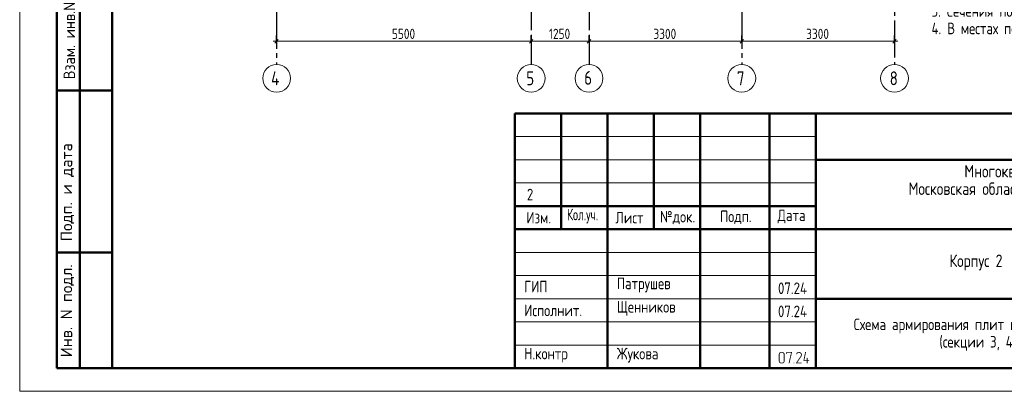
# Model space of a CAD drawing. Header units: millimetres. Extents: x 0 to 40165, y 0 to 42000.
# Tile 1 of 16: x 0 to 21273, y 0 to 8026. Entities that reach past the tile are written whole.
import ezdxf

# ---------------------------------------------------------------- set-up
doc = ezdxf.new("R2010")
doc.units = ezdxf.units.MM
doc.linetypes.add('______5', pattern=[1100, 800, -100, 100, -100])
for name, color, linetype, lineweight in [('Standard', 7, 'Continuous', 25), ('Обрамление проемов стержнями', 7, 'Continuous', 25), ('Оси', 40, '______5', 18)]:
    doc.layers.add(name, color=color, linetype=linetype, lineweight=lineweight)
doc.styles.add('GOST 2.304-81', font='txt')
doc.styles.add('ISOCPEUR', font='txt')

msp = doc.modelspace()

# ---------------------------------------------------------------- hatches: boundary and pattern name
at = {"layer": 'Standard', "linetype": 'Continuous', "lineweight": 25, "transparency": 33554687}
h = msp.add_hatch(color=7, dxfattribs=at)
h.paths.add_polyline_path([(16525, 655), (16525, 652), (16525, 649), (16525, 647), (16524, 644), (16524, 641), (16523, 639), (16522, 637), (16521, 634), (16520, 632), (16519, 630), (16518, 627), (16516, 625), (16515, 623), (16513, 621), (16512, 619), (16510, 617), (16508, 615), (16506, 613), (16504, 612), (16501, 610), (16499, 609), (16497, 607), (16495, 606), (16492, 605), (16490, 604), (16488, 603), (16485, 603), (16482, 602), (16480, 602), (16477, 601), (16475, 601), (16472, 601), (16454, 601), (16451, 601), (16449, 601), (16446, 602), (16444, 602), (16442, 603), (16439, 603), (16437, 604), (16435, 605), (16432, 606), (16430, 607), (16428, 609), (16426, 610), (16423, 611), (16421, 613), (16419, 615), (16417, 617), (16415, 619), (16413, 621), (16411, 623), (16410, 625), (16408, 627), (16407, 629), (16406, 632), (16405, 634), (16404, 636), (16403, 639), (16402, 641), (16402, 644), (16401, 646), (16401, 649), (16401, 652), (16401, 655), (16401, 797), (16401, 799), (16401, 802), (16401, 804), (16402, 807), (16402, 809), (16403, 812), (16404, 814), (16405, 817), (16406, 819), (16407, 821), (16408, 823), (16409, 826), (16411, 828), (16413, 830), (16414, 832), (16416, 834), (16418, 836), (16420, 838), (16422, 839), (16424, 841), (16427, 842), (16429, 844), (16431, 845), (16433, 846), (16436, 847), (16438, 848), (16441, 848), (16443, 849), (16446, 849), (16449, 850), (16451, 850), (16454, 850), (16472, 850), (16475, 850), (16477, 850), (16480, 849), (16482, 849), (16485, 848), (16487, 848), (16490, 847), (16492, 846), (16494, 845), (16497, 844), (16499, 843), (16501, 841), (16503, 840), (16505, 838), (16507, 836), (16509, 834), (16511, 832), (16513, 830), (16515, 828), (16516, 826), (16518, 824), (16519, 822), (16520, 820), (16521, 817), (16522, 815), (16523, 812), (16524, 810), (16524, 807), (16525, 805), (16525, 802), (16525, 799), (16525, 797)], flags=16)
h.paths.add_polyline_path([(16508, 654), (16508, 797), (16508, 800), (16507, 804), (16506, 807), (16505, 810), (16504, 813), (16502, 816), (16500, 819), (16497, 822), (16494, 824), (16492, 826), (16489, 828), (16485, 830), (16482, 831), (16479, 832), (16475, 832), (16472, 832), (16454, 832), (16450, 832), (16447, 832), (16444, 831), (16440, 830), (16437, 828), (16434, 826), (16431, 824), (16429, 822), (16426, 819), (16424, 816), (16422, 814), (16421, 810), (16420, 807), (16419, 804), (16418, 800), (16418, 797), (16418, 654), (16418, 651), (16419, 648), (16420, 644), (16421, 641), (16423, 638), (16425, 635), (16427, 632), (16429, 630), (16432, 627), (16435, 625), (16438, 623), (16441, 622), (16444, 620), (16447, 620), (16451, 619), (16454, 619), (16472, 619), (16475, 619), (16479, 620), (16482, 620), (16485, 621), (16488, 623), (16491, 625), (16494, 627), (16497, 629), (16500, 632), (16502, 634), (16504, 637), (16505, 640), (16506, 644), (16507, 647), (16508, 651)])
for points in [[(16685, 839), (16632, 608), (16631, 607), (16630, 606), (16630, 605), (16628, 603), (16623, 601), (16621, 601), (16620, 602), (16618, 602), (16617, 603), (16616, 604), (16615, 605), (16615, 605), (16615, 606), (16614, 607), (16614, 608), (16614, 609), (16614, 610), (16614, 612), (16665, 832), (16578, 832), (16578, 815), (16578, 814), (16578, 813), (16578, 812), (16578, 811), (16577, 810), (16577, 809), (16576, 809), (16576, 808), (16575, 807), (16573, 806), (16571, 806), (16569, 806), (16569, 806), (16568, 806), (16568, 806), (16567, 806), (16566, 807), (16565, 807), (16564, 807), (16563, 808), (16563, 808), (16562, 809), (16562, 810), (16561, 811), (16561, 812), (16561, 813), (16561, 814), (16561, 815), (16561, 841), (16561, 842), (16561, 843), (16561, 844), (16561, 845), (16561, 846), (16562, 846), (16562, 847), (16563, 848), (16563, 848), (16564, 849), (16565, 849), (16566, 849), (16566, 850), (16567, 850), (16568, 850), (16570, 850), (16676, 850), (16678, 850), (16680, 849), (16682, 849), (16683, 848), (16684, 847), (16685, 845), (16685, 844), (16685, 842)], [(16889, 601), (16783, 601), (16781, 601), (16780, 602), (16778, 603), (16776, 604), (16775, 606), (16775, 607), (16774, 609), (16774, 611), (16774, 612), (16774, 613), (16775, 614), (16775, 615), (16873, 763), (16877, 770), (16879, 776), (16880, 779), (16881, 782), (16881, 786), (16881, 789), (16881, 791), (16881, 793), (16881, 795), (16880, 798), (16880, 800), (16879, 802), (16879, 804), (16878, 805), (16877, 807), (16876, 809), (16875, 811), (16873, 813), (16872, 814), (16870, 816), (16869, 818), (16867, 819), (16865, 821), (16863, 822), (16862, 823), (16860, 824), (16858, 826), (16856, 827), (16854, 828), (16852, 828), (16850, 829), (16847, 830), (16845, 831), (16843, 831), (16841, 831), (16839, 832), (16836, 832), (16834, 832), (16831, 832), (16828, 831), (16825, 831), (16822, 830), (16819, 829), (16817, 828), (16814, 827), (16811, 825), (16809, 823), (16806, 821), (16804, 819), (16802, 816), (16799, 813), (16798, 809), (16796, 806), (16794, 802), (16794, 800), (16793, 799), (16792, 798), (16791, 798), (16790, 797), (16789, 797), (16788, 796), (16786, 796), (16784, 796), (16783, 797), (16781, 797), (16780, 798), (16779, 799), (16778, 800), (16778, 800), (16778, 801), (16777, 802), (16777, 803), (16777, 804), (16777, 805), (16777, 808), (16778, 811), (16779, 813), (16780, 816), (16782, 818), (16783, 820), (16784, 822), (16785, 825), (16787, 827), (16788, 829), (16790, 831), (16792, 832), (16793, 834), (16795, 836), (16797, 837), (16799, 839), (16801, 840), (16804, 843), (16808, 844), (16812, 846), (16816, 848), (16820, 849), (16824, 849), (16829, 850), (16833, 850), (16836, 850), (16839, 850), (16843, 849), (16846, 849), (16849, 848), (16851, 847), (16854, 847), (16857, 846), (16860, 845), (16863, 843), (16866, 842), (16868, 840), (16871, 839), (16874, 837), (16876, 835), (16879, 833), (16881, 830), (16884, 828), (16886, 825), (16888, 823), (16890, 820), (16891, 818), (16893, 815), (16894, 812), (16896, 810), (16897, 807), (16898, 804), (16898, 801), (16899, 798), (16899, 795), (16900, 792), (16900, 789), (16900, 784), (16899, 780), (16898, 776), (16897, 772), (16896, 770), (16895, 767), (16895, 765), (16893, 763), (16892, 760), (16891, 758), (16889, 755), (16888, 753), (16799, 619), (16889, 619), (16891, 619), (16892, 618), (16894, 618), (16895, 616), (16896, 615), (16897, 613), (16898, 612), (16898, 610), (16898, 609), (16897, 607), (16897, 605), (16895, 604), (16895, 603), (16894, 603), (16894, 602), (16893, 602), (16892, 602), (16891, 601), (16890, 601)], [(17022, 672), (17049, 672), (17051, 672), (17053, 672), (17054, 671), (17055, 669), (17057, 668), (17057, 667), (17058, 665), (17058, 663), (17058, 662), (17058, 660), (17057, 659), (17056, 657), (17055, 657), (17055, 656), (17054, 656), (17053, 655), (17052, 655), (17051, 655), (17050, 655), (17049, 655), (17022, 655), (17022, 610), (17022, 609), (17022, 608), (17022, 607), (17022, 606), (17021, 605), (17021, 605), (17021, 604), (17020, 603), (17019, 602), (17017, 602), (17016, 601), (17014, 601), (17013, 601), (17012, 601), (17012, 601), (17011, 602), (17010, 602), (17009, 602), (17008, 603), (17007, 603), (17007, 604), (17006, 605), (17006, 605), (17005, 606), (17005, 607), (17005, 608), (17005, 609), (17005, 610), (17005, 655), (16943, 655), (16941, 655), (16939, 655), (16937, 656), (16936, 657), (16935, 658), (16934, 660), (16934, 661), (16934, 663), (16934, 665), (16969, 843), (16970, 845), (16970, 846), (16971, 847), (16972, 848), (16978, 850), (16980, 850), (16981, 849), (16983, 849), (16984, 848), (16985, 847), (16985, 846), (16986, 846), (16986, 845), (16987, 844), (16987, 843), (16987, 842), (16987, 841), (16987, 839), (16953, 672), (17005, 672), (17005, 717), (17005, 718), (17005, 720), (17006, 721), (17007, 723), (17008, 723), (17009, 724), (17010, 725), (17010, 725), (17011, 725), (17012, 726), (17013, 726), (17014, 726), (17015, 726), (17017, 725), (17018, 725), (17020, 723), (17020, 723), (17021, 722), (17021, 721), (17022, 721), (17022, 720), (17022, 719), (17022, 718), (17022, 717)], [(16729, 619), (16731, 619), (16733, 618), (16734, 618), (16735, 616), (16737, 615), (16737, 613), (16738, 612), (16738, 610), (16738, 609), (16738, 607), (16737, 605), (16736, 604), (16735, 603), (16735, 603), (16734, 602), (16733, 602), (16732, 602), (16731, 601), (16730, 601), (16729, 601), (16727, 601), (16726, 602), (16724, 602), (16723, 604), (16722, 605), (16721, 607), (16720, 608), (16720, 610), (16720, 611), (16721, 613), (16722, 614), (16723, 616), (16723, 616), (16724, 617), (16724, 618), (16725, 618), (16726, 619), (16727, 619), (16728, 619)]]:
    msp.add_hatch(color=7, dxfattribs=at).paths.add_polyline_path(points, flags=16)

# ---------------------------------------------------------------- linework, layer by layer
at = {"layer": 'Standard', "color": 7, "linetype": 'Continuous', "lineweight": 50, "transparency": 33554687}
for p, q in [((800, 500), (800, 9000)), ((800, 500), (800, 9000)), ((1300, 500), (1300, 9000)), ((800, 6500), (2000, 6500)), ((10700, 500), (10700, 6000)), ((10700, 6000), (29200, 6000)), ((11700, 3500), (11700, 6000)), ((12700, 500), (12700, 6000)), ((13700, 3500), (13700, 6000)), ((14700, 500), (14700, 6000)), ((16200, 500), (16200, 6000)), ((17200, 500), (17200, 6000)), ((17200, 5000), (29200, 5000)), ((10700, 4000), (17200, 4000)), ((10700, 4000), (17200, 4000)), ((10700, 3500), (17200, 3500)), ((10700, 3500), (17200, 3500)), ((17200, 3500), (29200, 3500)), ((800, 3000), (2000, 3000)), ((17200, 2000), (29200, 2000)), ((2000, 500), (800, 500))]:
    msp.add_line(p, q, dxfattribs=at)
at = {"layer": 'Standard', "color": 251, "linetype": 'Continuous', "lineweight": -3, "true_color": 0x656565, "transparency": 33554687}
for p, q in [((5551, 7560), (5551, 7685)), ((11051, 7560), (11051, 7685)), ((12301, 7560), (12301, 7685)), ((15601, 7560), (15601, 7685)), ((18901, 7560), (18901, 7685)), ((5551, 7560), (5551, 7435)), ((5551, 7560), (5551, 7560)), ((11051, 7560), (11051, 7435)), ((11051, 7560), (11051, 7560)), ((12301, 7560), (12301, 7435)), ((12301, 7560), (12301, 7560)), ((15601, 7560), (15601, 7435)), ((15601, 7560), (15601, 7560)), ((18901, 7560), (18901, 7435)), ((18901, 7560), (18901, 7560))]:
    msp.add_line(p, q, dxfattribs=at)
at = {"layer": 'Standard', "color": 7, "linetype": 'Continuous', "lineweight": 13, "transparency": 33554687}
for p, q in [((5551, 7560), (5476, 7560)), ((5551, 7560), (11051, 7560)), ((11051, 7560), (12301, 7560)), ((12301, 7560), (15601, 7560)), ((15601, 7560), (18901, 7560)), ((18901, 7560), (18976, 7560)), ((10700, 5500), (17200, 5500)), ((10700, 5000), (17200, 5000)), ((10700, 4500), (17200, 4500)), ((10700, 3000), (17200, 3000)), ((10700, 2500), (17200, 2500)), ((10700, 2500), (17200, 2500)), ((10700, 2000), (17200, 2000)), ((10700, 2000), (17200, 2000)), ((10700, 1500), (17200, 1500)), ((10700, 1000), (17200, 1000))]:
    msp.add_line(p, q, dxfattribs=at)
at = {"layer": 'Standard', "color": 7, "linetype": 'Continuous', "lineweight": 25, "transparency": 33554687}
for p, q in [((5513, 7522), (5588, 7597)), ((11013, 7522), (11088, 7597)), ((12263, 7522), (12338, 7597)), ((15563, 7522), (15638, 7597)), ((18863, 7522), (18938, 7597)), ((10700, 500), (29200, 500)), ((10700, 500), (29200, 500)), ((10700, 500), (29200, 500))]:
    msp.add_line(p, q, dxfattribs=at)
at = {"layer": 'Standard', "color": 7, "linetype": 'Continuous', "lineweight": 13, "transparency": 33554687}
msp.add_lwpolyline([(0, 0), (29700, 0), (29700, 42000), (0, 42000), (0, 0)], close=True, dxfattribs=at)
at = {"layer": 'Standard', "color": 7, "linetype": 'Continuous', "lineweight": 50, "transparency": 33554687}
msp.add_lwpolyline([(2000, 41500), (29200, 41500), (29200, 500), (2000, 500), (2000, 41500)], close=True, dxfattribs=at)
at = {"layer": 'Оси', "color": 8, "linetype": '______5', "lineweight": -3, "transparency": 33554687}
for p, q in [((11051, 40500), (11051, 7060)), ((12301, 40500), (12301, 7060)), ((5551, 40100), (5551, 7060)), ((18901, 15709), (18901, 7060)), ((15601, 13700), (15601, 7060))]:
    msp.add_line(p, q, dxfattribs=at)
at = {"layer": 'Оси', "color": 7, "linetype": 'Continuous', "lineweight": 13, "transparency": 33554687}
for centre in [(5551, 6760), (11051, 6760), (12301, 6760), (15601, 6760), (18901, 6760)]:
    msp.add_circle(centre, 300, dxfattribs=at)

# ---------------------------------------------------------------- texts
at = {"layer": 'Standard', "color": 7, "linetype": 'Continuous', "lineweight": 25, "transparency": 33554687, "attachment_point": 7, "style": 'GOST 2.304-81'}
for s, insert, char_height, width in [('5500', (8042, 7610), 220, 641.48), ('1250', (11433, 7610), 220, 610.17), ('3300', (13692, 7610), 220, 641.48), ('3300', (16992, 7610), 220, 641.48), ('Многоквартирный\\~жилой\\~дом\\~по\\~адресу:\\~', (20410, 4545), 270, 5717.08), ('Московская\\~область,\\~городской\\~округ\\~Звенигород,\\~район\\~', (19204, 4167), 270, 8136.21), ('Изм.', (10948, 3625), 250, 631.15), ('\\W0.83;Кол.уч.', (11827, 3625), 250, 799.96), ('Лист', (12871, 3625), 250, 782.23), ('№док.', (13835, 3607), 250, 853.39), ('Подп.', (15131, 3614), 250, 764.54), ('Дата', (16373, 3625), 250, 782.23), ('Корпус\\~2', (20088, 2610), 270, 1362.88), ('ГИП', (10900, 2137), 250, 586.81), ('Патрушев', (12900, 2137), 250, 1386.36), ('07.24', (16383, 2101), 250, 817.63), ('Исполнит.', (10900, 1622), 250, 1386.36), ('Щенников', (12900, 1631), 250, 1333.08), ('07.24', (16383, 1601), 250, 817.63), ('Н.контр', (10900, 622), 250, 1102.09), ('Жукова', (12900, 622), 250, 1031.11)]:
    msp.add_mtext(s, dxfattribs=dict(at, insert=insert, char_height=char_height, width=width))
at = {"layer": 'Standard', "color": 7, "linetype": 'Continuous', "lineweight": 50, "transparency": 33554687, "char_height": 250, "attachment_point": 7, "rotation": 90, "style": 'ISOCPEUR'}
for s, insert, width in [('\\A1;{\\fISOCPEUR|i0|b0;\\H250.000000;\\W1.000000;\\C7;Взам. инв.N}\\P', (1198, 6736), 1909.1), ('\\A1;{\\fISOCPEUR|i0|b0;\\H250.000000;\\W1.000000;\\C7;Подп. и дата}\\P', (1174, 3242), 2197.06), ('\\A1;{\\fISOCPEUR|i0|b0;\\H250.000000;\\W1.000000;\\C7;Инв. N подл.}\\P', (1174, 734), 2021.79)]:
    msp.add_mtext(s, dxfattribs=dict(at, insert=insert, width=width))
at = {"layer": 'Standard', "color": 7, "linetype": 'Continuous', "lineweight": 18, "transparency": 33554687, "insert": (11027, 4250), "char_height": 250, "width": 283.33, "attachment_point": 5, "style": 'GOST 2.304-81'}
msp.add_mtext('\\A1;{\\fGOST 2.304-81|i0|b0;\\H250.000000;\\W1.000000;\\C7;2}\\P', dxfattribs=at)
at = {"layer": 'Standard', "color": 7, "linetype": 'Continuous', "lineweight": 25, "transparency": 33554687, "insert": (20700, 1571), "char_height": 250, "width": 6741.88, "attachment_point": 2, "line_spacing_factor": 0.903614}
msp.add_mtext('\\A1;{\\fGOST 2.304-81|i0|b0;\\H250.000000;\\W1.000000;\\C7;Схема армирования плит на отм. +40.580 }\\P{\\fGOST 2.304-81|i0|b0;\\H250.000000;\\W1.000000;\\C7;(секции 3, 4)}\\P', dxfattribs=at)
at = {"layer": 'Обрамление проемов стержнями', "color": 7, "linetype": 'Continuous', "lineweight": 13, "transparency": 33554687, "insert": (19700, 9092), "char_height": 250, "width": 20566.88, "attachment_point": 1, "line_spacing_factor": 0.903614}
msp.add_mtext('\\A1;{\\fGOST 2.304-81|i0|b0;\\H250.000000;\\W1.000000;\\C7;1. Общие указания см. листы КЖ6.2-1. Ведомость расхода стали см. лист КЖ6.2-33.}\\P{\\fGOST 2.304-81|i0|b0;\\H250.000000;\\W1.000000;\\C7;2. Спецификацию элементов, ведомость деталей см. листы КЖ6.2-33.}\\P{\\fGOST 2.304-81|i0|b0;\\H250.000000;\\W1.000000;\\C7;3. Сечения по плите перекрытия см. лист КЖ6.2-39. Детали плана см. лист КЖ6.2-39.}\\P{\\fGOST 2.304-81|i0|b0;\\H250.000000;\\W1.000000;\\C7;4. В местах попадания отверстий в зону дополнительного армирования, стержни арматуры раздвинуть либо отогнцть по месту.}\\P', dxfattribs=at)
at = {"layer": 'Оси', "color": 7, "linetype": 'Continuous', "lineweight": 25, "transparency": 33554687, "char_height": 300, "attachment_point": 7, "style": 'ISOCPEUR'}
for s, insert, width in [('\\W0.80;4', (5431, 6610), 359.83), ('\\W0.78;5', (10946, 6610), 326.41), ('\\W0.78;6', (12196, 6620), 326.41), ('\\W0.78;7', (15496, 6610), 326.41), ('\\W0.78;8', (18796, 6610), 326.41)]:
    msp.add_mtext(s, dxfattribs=dict(at, insert=insert, width=width))

doc.saveas('drawing.dxf')
